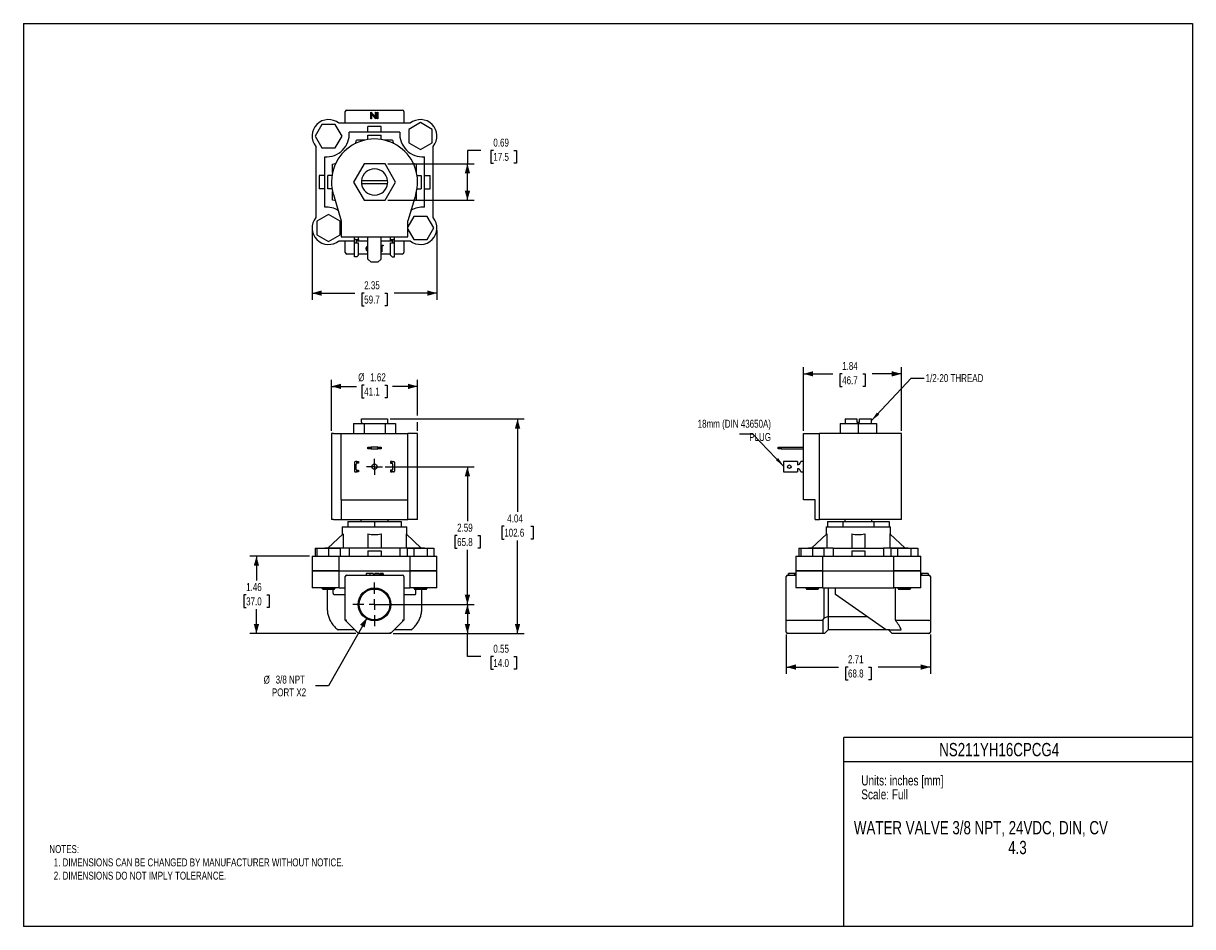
# Model space of a CAD drawing. Header units: inches. Extents: x 0 to 22, y 0 to 17.
import ezdxf
from ezdxf.enums import TextEntityAlignment as Align

# ---------------------------------------------------------------- set-up
doc = ezdxf.new("R2010")
doc.units = ezdxf.units.IN
doc.header["$MEASUREMENT"] = 0
doc.linetypes.add('SLD-Center', pattern=[0.75, 0.6, -0.05, 0.05, -0.05])
doc.linetypes.add('SLD-Solid', pattern=[0])
doc.layers.add('CENTER', color=40, linetype='SLD-Center')
doc.layers.add('SLD-DEFPOINTS', color=7, linetype='Continuous')
doc.layers.add('DIMENSIONS', color=140, linetype='SLD-Solid', lineweight=25)
doc.layers.add('TEXT', color=140, linetype='SLD-Solid', lineweight=25)
doc.styles.add('SLDTEXTSTYLE0', font='TXT', dxfattribs={"width": 0.75})
doc.dimstyles.new('SLDDIMSTYLE0', dxfattribs={"dimtxt": 0.15, "dimasz": 0.18, "dimexe": 0, "dimexo": 0.0625, "dimgap": 0.0375, "dimtad": 0, "dimtih": 1, "dimtoh": 1, "dimrnd": 1e-09, "dimzin": 12, "dimdsep": 46, "dimtxsty": 'SLDTEXTSTYLE0', "dimsah": 1, "dimcen": 0.09, "dimadec": 0, "dimazin": 3, "dimtfac": 1, "dimtofl": 0, "dimtmove": 0, "dimatfit": 3, "dimfxl": 0, "dimfrac": 2, "dimtolj": 1, "dimtzin": 12, "dimarcsym": 0})
doc.dimstyles.new('SLDDIMSTYLE1', dxfattribs={"dimtxt": 0.15, "dimasz": 0.18, "dimexe": 0, "dimexo": 0.0625, "dimgap": 0.0375, "dimtad": 0, "dimtih": 1, "dimtoh": 1, "dimrnd": 1e-09, "dimdsep": 46, "dimtxsty": 'SLDTEXTSTYLE0', "dimsah": 1, "dimcen": 0.09, "dimadec": 0, "dimazin": 2, "dimtfac": 1, "dimtofl": 0, "dimtmove": 0, "dimatfit": 3, "dimfxl": 0, "dimfrac": 2, "dimtolj": 1, "dimtzin": 12, "dimarcsym": 0})
doc.dimstyles.new('SLDDIMSTYLE2', dxfattribs={"dimtxt": 0.15, "dimasz": 0.18, "dimexe": 0, "dimexo": 0.0625, "dimgap": 0.0375, "dimtad": 0, "dimtih": 1, "dimtoh": 1, "dimrnd": 1e-09, "dimzin": 12, "dimdsep": 46, "dimtxsty": 'SLDTEXTSTYLE0', "dimsah": 1, "dimcen": 0, "dimadec": 0, "dimazin": 3, "dimtfac": 1, "dimtofl": 0, "dimtmove": 0, "dimatfit": 3, "dimfxl": 0, "dimfrac": 2, "dimtolj": 1, "dimtzin": 12, "dimarcsym": 0})
doc.dimstyles.new('SLDDIMSTYLE3', dxfattribs={"dimtxt": 0.18, "dimasz": 0.18, "dimexe": 0, "dimexo": 0.0625, "dimgap": 0, "dimtad": 0, "dimtih": 1, "dimtoh": 1, "dimdec": 0, "dimrnd": 1e-09, "dimzin": 0, "dimdsep": 46, "dimtxsty": 'Standard', "dimsah": 1, "dimcen": 0.09, "dimadec": 0, "dimazin": 0, "dimtfac": 0.18, "dimtdec": 0, "dimtofl": 0, "dimtmove": 0, "dimatfit": 3, "dimfxl": 0, "dimfrac": 2, "dimtolj": 1, "dimtzin": 0, "dimarcsym": 0})

# ---------------------------------------------------------------- blocks, each defined once
blk = doc.blocks.new('SW_NOTE_0')
at = {"layer": 'TEXT', "color": 0, "insert": (0, 0.242), "char_height": 0.1875, "attachment_point": 1, "style": 'SLDTEXTSTYLE0'}
blk.add_mtext('Scale: Full', dxfattribs=at)
blk = doc.blocks.new('SW_NOTE_0_1')
at = {"layer": 'TEXT', "color": 0, "insert": (0, 0.242), "char_height": 0.1875, "attachment_point": 1, "style": 'SLDTEXTSTYLE0'}
blk.add_mtext('Units: inches [mm]', dxfattribs=at)
blk = doc.blocks.new('Block1')
at = {"color": 140, "linetype": 'SLD-Solid', "lineweight": 18}
blk.add_line((22, 0), (22, 3.56), dxfattribs=at)
at = {"layer": 'TEXT'}
for p, q in [((22, 3.56), (15.44, 3.56)), ((15.44, 0), (15.44, 3.56)), ((15.44, 3.11), (22, 3.11)), ((22, 0), (15.44, 0))]:
    blk.add_line(p, q, dxfattribs=at)
for name, p in [('SW_NOTE_0_1', (15.766, 2.603)), ('SW_NOTE_0', (15.766, 2.341))]:
    blk.add_blockref(name, p, dxfattribs=at)
at = {"layer": 'TEXT', "color": 140, "style": 'SLDTEXTSTYLE0', "width": 0.75}
for tag, p in [('AUTOATTR1', (18.693, 3.451)), ('AUTOATTR0_0', (18.737, 1.981)), ('AUTOATTR0_1', (18.752, 1.609))]:
    blk.add_attdef(tag, text='', height=0.25, dxfattribs=at).set_placement(p, align=Align.TOP_CENTER)
blk = doc.blocks.new('_D')
at = {"layer": 'DIMENSIONS'}
for p, q in [((6.904, 9.555), (9.423, 9.555)), ((9.298, 9.555), (9.298, 7.805)), ((9.048, 7.534), (9.003, 7.534)), ((9.003, 7.534), (9.003, 7.295)), ((9.547, 7.534), (9.593, 7.534)), ((9.593, 7.534), (9.593, 7.295)), ((9.003, 7.295), (9.048, 7.295)), ((9.298, 5.515), (9.298, 7.265)), ((9.593, 7.295), (9.547, 7.295)), ((6.958, 5.515), (9.423, 5.515))]:
    blk.add_line(p, q, dxfattribs=at)
for points in [[(9.298, 9.555), (9.248, 9.375), (9.348, 9.375)], [(9.298, 5.515), (9.348, 5.695), (9.248, 5.695)]]:
    blk.add_solid(points, dxfattribs=at)
at = {"layer": 'DIMENSIONS', "char_height": 0.15, "attachment_point": 1, "style": 'SLDTEXTSTYLE0'}
for s, insert in [('4.04', (9.104, 7.757)), ('102.6', (9.048, 7.489))]:
    blk.add_mtext(s, dxfattribs=dict(at, insert=insert))
blk = doc.blocks.new('_D_1')
at = {"layer": 'DIMENSIONS'}
for p, q in [((6.807, 8.656), (8.48, 8.656)), ((8.355, 8.656), (8.355, 7.63)), ((8.161, 7.359), (8.115, 7.359)), ((8.115, 7.359), (8.115, 7.121)), ((8.549, 7.359), (8.594, 7.359)), ((8.594, 7.359), (8.594, 7.121)), ((8.115, 7.121), (8.161, 7.121)), ((8.355, 6.065), (8.355, 7.091)), ((8.594, 7.121), (8.549, 7.121)), ((6.657, 6.065), (8.48, 6.065))]:
    blk.add_line(p, q, dxfattribs=at)
for points in [[(8.355, 8.656), (8.305, 8.476), (8.405, 8.476)], [(8.355, 6.065), (8.405, 6.245), (8.305, 6.245)]]:
    blk.add_solid(points, dxfattribs=at)
at = {"layer": 'DIMENSIONS', "char_height": 0.15, "attachment_point": 1, "style": 'SLDTEXTSTYLE0'}
for s, insert in [('2.59', (8.161, 7.583)), ('65.8', (8.161, 7.314))]:
    blk.add_mtext(s, dxfattribs=dict(at, insert=insert))
blk = doc.blocks.new('_D_2')
at = {"layer": 'DIMENSIONS'}
for p, q in [((7.066, 6.065), (8.48, 6.065)), ((8.355, 6.065), (8.355, 5.515)), ((6.958, 5.515), (8.48, 5.515)), ((8.355, 5.082), (8.355, 5.515)), ((8.605, 5.082), (8.355, 5.082)), ((8.843, 5.081), (8.797, 5.081)), ((8.797, 5.081), (8.797, 4.843)), ((9.231, 5.081), (9.276, 5.081)), ((9.276, 5.081), (9.276, 4.843)), ((8.797, 4.843), (8.843, 4.843)), ((9.276, 4.843), (9.231, 4.843))]:
    blk.add_line(p, q, dxfattribs=at)
for points in [[(8.355, 6.065), (8.305, 5.885), (8.405, 5.885)], [(8.355, 5.515), (8.405, 5.695), (8.305, 5.695)]]:
    blk.add_solid(points, dxfattribs=at)
at = {"layer": 'DIMENSIONS', "char_height": 0.15, "attachment_point": 1, "style": 'SLDTEXTSTYLE0'}
for s, insert in [('0.55', (8.843, 5.305)), ('14.0', (8.843, 5.036))]:
    blk.add_mtext(s, dxfattribs=dict(at, insert=insert))
blk = doc.blocks.new('_D_3')
at = {"layer": 'DIMENSIONS'}
for p, q in [((5.797, 9.333), (5.797, 10.293)), ((5.797, 10.168), (6.27, 10.168)), ((6.413, 10.19), (6.368, 10.19)), ((6.368, 10.19), (6.368, 9.952)), ((6.801, 10.19), (6.847, 10.19)), ((6.847, 10.19), (6.847, 9.952)), ((7.417, 10.168), (6.945, 10.168)), ((7.417, 9.617), (7.417, 10.293)), ((6.368, 9.952), (6.413, 9.952)), ((6.847, 9.952), (6.801, 9.952)), ((7.417, 9.333), (7.417, 9.492))]:
    blk.add_line(p, q, dxfattribs=at)
for points in [[(5.797, 10.168), (5.977, 10.118), (5.977, 10.218)], [(7.417, 10.168), (7.237, 10.218), (7.237, 10.118)]]:
    blk.add_solid(points, dxfattribs=at)
at = {"layer": 'DIMENSIONS', "char_height": 0.15, "attachment_point": 1, "style": 'SLDTEXTSTYLE0'}
for s, insert in [('%%c', (6.3, 10.414)), ('1.62', (6.526, 10.414)), ('41.1', (6.413, 10.145))]:
    blk.add_mtext(s, dxfattribs=dict(at, insert=insert))
blk = doc.blocks.new('_D_4')
at = {"layer": 'DIMENSIONS'}
for p, q in [((6.466, 5.813), (5.744, 4.53)), ((5.744, 4.53), (5.494, 4.53))]:
    blk.add_line(p, q, dxfattribs=at)
blk.add_solid([(6.466, 5.813), (6.334, 5.68), (6.421, 5.631)], dxfattribs=at)
at = {"layer": 'DIMENSIONS', "char_height": 0.15, "attachment_point": 1, "style": 'SLDTEXTSTYLE0'}
for s, insert in [('%%c', (4.521, 4.722)), ('3/8 NPT', (4.747, 4.725)), ('PORT X2', (4.676, 4.484))]:
    blk.add_mtext(s, dxfattribs=dict(at, insert=insert))
blk = doc.blocks.new('_D_5')
at = {"layer": 'DIMENSIONS'}
for p, q in [((5.382, 6.972), (4.26, 6.972)), ((4.385, 6.972), (4.385, 6.513)), ((4.191, 6.242), (4.146, 6.242)), ((4.146, 6.242), (4.146, 6.004)), ((4.579, 6.242), (4.625, 6.242)), ((4.625, 6.242), (4.625, 6.004)), ((4.146, 6.004), (4.191, 6.004)), ((4.385, 5.515), (4.385, 5.974)), ((4.625, 6.004), (4.579, 6.004)), ((6.256, 5.515), (4.26, 5.515))]:
    blk.add_line(p, q, dxfattribs=at)
for points in [[(4.385, 6.972), (4.335, 6.792), (4.435, 6.792)], [(4.385, 5.515), (4.435, 5.695), (4.335, 5.695)]]:
    blk.add_solid(points, dxfattribs=at)
at = {"layer": 'DIMENSIONS', "char_height": 0.15, "attachment_point": 1, "style": 'SLDTEXTSTYLE0'}
for s, insert in [('1.46', (4.191, 6.466)), ('37.0', (4.191, 6.197))]:
    blk.add_mtext(s, dxfattribs=dict(at, insert=insert))
blk = doc.blocks.new('SW_CENTERMARKSYMBOL_0')
at = {"layer": 'CENTER', "color": 0}
for p, q in [((0, 0.2), (0, 0.409)), ((-0.2, 0), (-0.409, 0)), ((0, 0), (-0.1, 0)), ((0, 0), (0, 0.1)), ((0, 0), (0, -0.1)), ((0, 0), (0.1, 0)), ((0.2, 0), (0.409, 0)), ((0, -0.2), (0, -0.409))]:
    blk.add_line(p, q, dxfattribs=at)
blk = doc.blocks.new('SW_CENTERMARKSYMBOL_1')
at = {"layer": 'CENTER', "color": 0}
for p, q in [((-0.1, 0), (-0.15, 0)), ((0, 0), (-0.1, 0)), ((0, 0.1), (0, 0.15)), ((0, 0), (0, 0.1)), ((0, 0), (0, -0.1)), ((0, 0), (0.1, 0)), ((0.1, 0), (0.15, 0)), ((0, -0.1), (0, -0.15))]:
    blk.add_line(p, q, dxfattribs=at)
blk = doc.blocks.new('_D_6')
at = {"layer": 'DIMENSIONS'}
for p, q in [((14.355, 5.495), (14.355, 4.76)), ((17.065, 5.495), (17.065, 4.76)), ((14.355, 4.885), (15.339, 4.885)), ((15.516, 4.884), (15.47, 4.884)), ((15.47, 4.884), (15.47, 4.646)), ((15.904, 4.884), (15.95, 4.884)), ((15.95, 4.884), (15.95, 4.646)), ((17.065, 4.885), (16.081, 4.885)), ((15.47, 4.646), (15.516, 4.646)), ((15.95, 4.646), (15.904, 4.646))]:
    blk.add_line(p, q, dxfattribs=at)
for points in [[(14.355, 4.885), (14.535, 4.835), (14.535, 4.935)], [(17.065, 4.885), (16.885, 4.935), (16.885, 4.835)]]:
    blk.add_solid(points, dxfattribs=at)
at = {"layer": 'DIMENSIONS', "char_height": 0.15, "attachment_point": 1, "style": 'SLDTEXTSTYLE0'}
for s, insert in [('2.71', (15.516, 5.108)), ('68.8', (15.516, 4.839))]:
    blk.add_mtext(s, dxfattribs=dict(at, insert=insert))
blk = doc.blocks.new('_D_7')
at = {"layer": 'DIMENSIONS'}
for p, q in [((14.68, 9.333), (14.68, 10.529)), ((14.68, 10.404), (15.229, 10.404)), ((15.406, 10.403), (15.36, 10.403)), ((15.36, 10.403), (15.36, 10.165)), ((15.794, 10.403), (15.84, 10.403)), ((15.84, 10.403), (15.84, 10.165)), ((16.52, 10.404), (15.971, 10.404)), ((16.52, 9.333), (16.52, 10.529)), ((15.36, 10.165), (15.406, 10.165)), ((15.84, 10.165), (15.794, 10.165))]:
    blk.add_line(p, q, dxfattribs=at)
for points in [[(14.68, 10.404), (14.86, 10.354), (14.86, 10.454)], [(16.52, 10.404), (16.34, 10.454), (16.34, 10.354)]]:
    blk.add_solid(points, dxfattribs=at)
at = {"layer": 'DIMENSIONS', "char_height": 0.15, "attachment_point": 1, "style": 'SLDTEXTSTYLE0'}
for s, insert in [('1.84', (15.406, 10.627)), ('46.7', (15.406, 10.358))]:
    blk.add_mtext(s, dxfattribs=dict(at, insert=insert))
blk = doc.blocks.new('_D_8')
at = {"layer": 'DIMENSIONS'}
for p, q in [((5.432, 13.099), (5.432, 11.798)), ((7.782, 13.099), (7.782, 11.798)), ((5.432, 11.923), (6.236, 11.923)), ((6.413, 11.922), (6.368, 11.922)), ((6.368, 11.922), (6.368, 11.684)), ((6.801, 11.922), (6.847, 11.922)), ((6.847, 11.922), (6.847, 11.684)), ((7.782, 11.923), (6.978, 11.923)), ((6.368, 11.684), (6.413, 11.684)), ((6.847, 11.684), (6.801, 11.684))]:
    blk.add_line(p, q, dxfattribs=at)
for points in [[(5.432, 11.923), (5.612, 11.873), (5.612, 11.973)], [(7.782, 11.923), (7.602, 11.973), (7.602, 11.873)]]:
    blk.add_solid(points, dxfattribs=at)
at = {"layer": 'DIMENSIONS', "char_height": 0.15, "attachment_point": 1, "style": 'SLDTEXTSTYLE0'}
for s, insert in [('2.35', (6.413, 12.146)), ('59.7', (6.413, 11.877))]:
    blk.add_mtext(s, dxfattribs=dict(at, insert=insert))
blk = doc.blocks.new('_D_9')
at = {"layer": 'DIMENSIONS'}
for p, q in [((8.605, 14.609), (8.355, 14.609)), ((8.355, 14.609), (8.355, 14.358)), ((8.843, 14.607), (8.797, 14.607)), ((8.797, 14.607), (8.797, 14.369)), ((9.231, 14.607), (9.276, 14.607)), ((9.276, 14.607), (9.276, 14.369)), ((6.856, 14.358), (8.48, 14.358)), ((8.355, 13.67), (8.355, 14.358)), ((8.797, 14.369), (8.843, 14.369)), ((9.276, 14.369), (9.231, 14.369)), ((6.856, 13.67), (8.48, 13.67))]:
    blk.add_line(p, q, dxfattribs=at)
for points in [[(8.355, 14.358), (8.305, 14.178), (8.405, 14.178)], [(8.355, 13.67), (8.405, 13.85), (8.305, 13.85)]]:
    blk.add_solid(points, dxfattribs=at)
at = {"layer": 'DIMENSIONS', "char_height": 0.15, "attachment_point": 1, "style": 'SLDTEXTSTYLE0'}
for s, insert in [('0.69', (8.843, 14.831)), ('17.5', (8.843, 14.563))]:
    blk.add_mtext(s, dxfattribs=dict(at, insert=insert))

msp = doc.modelspace()

# ---------------------------------------------------------------- linework, layer by layer
at = {"color": 7, "linetype": 'SLD-Solid'}
for p, q in [((0, 17), (0, 0)), ((0, 17), (22, 17)), ((22, 17), (22, 0)), ((22, 0), (0, 0))]:
    msp.add_line(p, q, dxfattribs=at)
for p, q in [((6.056, 15.119), (6.056, 15.339)), ((6.086, 15.369), (7.128, 15.369)), ((6.538, 15.204), (6.538, 15.329)), ((6.538, 15.329), (6.54, 15.329)), ((6.549, 15.204), (6.538, 15.204)), ((6.54, 15.329), (6.623, 15.231)), ((6.631, 15.204), (6.549, 15.302)), ((6.549, 15.302), (6.549, 15.204)), ((6.623, 15.231), (6.623, 15.329)), ((6.623, 15.329), (6.634, 15.329)), ((6.634, 15.204), (6.631, 15.204)), ((6.634, 15.329), (6.634, 15.204)), ((6.661, 15.329), (6.672, 15.329)), ((6.661, 15.204), (6.661, 15.329)), ((6.672, 15.204), (6.661, 15.204)), ((6.672, 15.329), (6.672, 15.204)), ((7.158, 15.339), (7.158, 15.119)), ((5.616, 15.098), (5.49, 14.879)), ((5.869, 15.098), (5.616, 15.098)), ((5.995, 14.879), (5.869, 15.098)), ((7.276, 15.119), (5.939, 15.119)), ((6.732, 15.058), (6.482, 15.058)), ((6.482, 14.951), (6.482, 15.058)), ((6.732, 14.951), (6.732, 15.058)), ((7.472, 15.132), (7.254, 15.005)), ((7.254, 15.005), (7.254, 14.753)), ((7.691, 15.005), (7.472, 15.132)), ((7.691, 14.753), (7.691, 15.005)), ((5.49, 14.879), (5.616, 14.66)), ((5.869, 14.66), (5.995, 14.879)), ((7.082, 14.951), (6.132, 14.951)), ((6.431, 14.804), (6.269, 14.804)), ((6.482, 14.894), (6.732, 14.894)), ((6.482, 14.814), (6.482, 14.894)), ((6.732, 14.814), (6.732, 14.894)), ((6.946, 14.804), (6.784, 14.804)), ((7.254, 14.753), (7.472, 14.626)), ((7.472, 14.626), (7.691, 14.753)), ((5.502, 14.683), (5.502, 13.345)), ((5.616, 14.66), (5.869, 14.66)), ((7.712, 13.345), (7.712, 14.683)), ((5.67, 13.539), (5.67, 14.489)), ((5.817, 14.191), (5.817, 14.353)), ((6.409, 14.358), (6.21, 14.014)), ((6.806, 14.358), (6.409, 14.358)), ((7.004, 14.014), (6.806, 14.358)), ((7.398, 14.191), (7.398, 14.353)), ((7.545, 13.539), (7.545, 14.489)), ((5.563, 14.139), (5.563, 13.889)), ((5.67, 14.139), (5.563, 14.139)), ((5.807, 14.139), (5.727, 14.139)), ((5.727, 13.889), (5.727, 14.139)), ((7.408, 14.139), (7.487, 14.139)), ((7.487, 14.139), (7.487, 13.889)), ((7.545, 14.139), (7.651, 14.139)), ((7.651, 13.889), (7.651, 14.139)), ((5.67, 13.889), (5.563, 13.889)), ((5.807, 13.889), (5.727, 13.889)), ((6.21, 14.014), (6.409, 13.67)), ((6.854, 14.039), (6.361, 14.039)), ((6.361, 13.989), (6.854, 13.989)), ((6.806, 13.67), (7.004, 14.014)), ((7.408, 13.889), (7.487, 13.889)), ((7.545, 13.889), (7.651, 13.889)), ((5.817, 13.675), (5.817, 13.837)), ((5.832, 13.779), (5.982, 13.284)), ((6.409, 13.67), (6.806, 13.67)), ((7.382, 13.779), (7.232, 13.284)), ((7.398, 13.675), (7.398, 13.837)), ((5.742, 13.402), (5.524, 13.275)), ((5.524, 13.275), (5.524, 13.023)), ((5.961, 13.275), (5.742, 13.402)), ((5.961, 13.023), (5.961, 13.275)), ((5.982, 13.284), (5.982, 12.984)), ((7.346, 13.368), (7.232, 13.171)), ((7.232, 12.984), (7.232, 13.284)), ((7.599, 13.368), (7.346, 13.368)), ((7.725, 13.149), (7.599, 13.368)), ((5.524, 13.023), (5.742, 12.896)), ((5.742, 12.896), (5.961, 13.023)), ((5.982, 12.984), (7.232, 12.984)), ((6.232, 12.928), (6.232, 12.984)), ((6.307, 12.93), (6.307, 12.984)), ((6.482, 12.564), (6.482, 12.984)), ((6.732, 12.564), (6.732, 12.984)), ((6.907, 12.93), (6.907, 12.984)), ((6.982, 12.928), (6.982, 12.984)), ((7.232, 13.127), (7.346, 12.93)), ((7.599, 12.93), (7.725, 13.149)), ((5.939, 12.909), (6.232, 12.909)), ((6.056, 12.689), (6.056, 12.909)), ((6.232, 12.87), (6.232, 12.928)), ((6.232, 12.609), (6.232, 12.87)), ((6.232, 12.87), (6.247, 12.87)), ((6.247, 12.93), (6.307, 12.93)), ((6.247, 12.87), (6.307, 12.87)), ((6.264, 12.909), (6.482, 12.909)), ((6.264, 12.907), (6.264, 12.87)), ((6.307, 12.921), (6.279, 12.921)), ((6.307, 12.93), (6.307, 12.921)), ((6.307, 12.639), (6.307, 12.87)), ((6.732, 12.909), (6.95, 12.909)), ((6.732, 12.824), (6.771, 12.824)), ((6.744, 12.811), (6.744, 12.699)), ((6.771, 12.811), (6.744, 12.811)), ((6.771, 12.824), (6.771, 12.811)), ((6.907, 12.93), (6.967, 12.93)), ((6.907, 12.921), (6.907, 12.93)), ((6.935, 12.921), (6.907, 12.921)), ((6.907, 12.87), (6.967, 12.87)), ((6.907, 12.639), (6.907, 12.87)), ((6.95, 12.87), (6.95, 12.907)), ((6.967, 12.87), (6.982, 12.87)), ((6.982, 12.87), (6.982, 12.928)), ((6.982, 12.909), (7.276, 12.909)), ((6.982, 12.609), (6.982, 12.87)), ((7.158, 12.909), (7.158, 12.689)), ((7.346, 12.93), (7.599, 12.93)), ((6.232, 12.659), (6.086, 12.659)), ((6.247, 12.609), (6.232, 12.609)), ((6.277, 12.609), (6.247, 12.609)), ((6.277, 12.609), (6.307, 12.639)), ((6.482, 12.659), (6.307, 12.659)), ((6.482, 12.564), (6.542, 12.504)), ((6.672, 12.504), (6.732, 12.564)), ((6.744, 12.699), (6.732, 12.699)), ((6.907, 12.659), (6.732, 12.659)), ((6.937, 12.609), (6.907, 12.639)), ((6.937, 12.609), (6.967, 12.609)), ((6.967, 12.609), (6.982, 12.609)), ((7.128, 12.659), (6.982, 12.659)), ((6.672, 12.504), (6.542, 12.504)), ((6.21, 9.469), (6.21, 9.283)), ((6.21, 9.469), (6.409, 9.469)), ((6.359, 9.495), (6.359, 9.469)), ((6.359, 9.495), (6.361, 9.495)), ((6.361, 9.495), (6.361, 9.555)), ((6.361, 9.555), (6.854, 9.555)), ((6.409, 9.469), (6.409, 9.283)), ((6.409, 9.469), (6.806, 9.469)), ((6.806, 9.469), (6.806, 9.283)), ((6.806, 9.469), (7.004, 9.469)), ((6.854, 9.555), (6.854, 9.495)), ((6.854, 9.495), (6.855, 9.495)), ((6.855, 9.469), (6.855, 9.495)), ((7.004, 9.469), (7.004, 9.283)), ((15.366, 9.469), (15.366, 9.283)), ((15.366, 9.469), (15.71, 9.469)), ((15.462, 9.555), (15.462, 9.469)), ((15.462, 9.555), (15.685, 9.555)), ((15.685, 9.555), (15.685, 9.495)), ((15.685, 9.495), (15.735, 9.495)), ((15.71, 9.469), (15.71, 9.283)), ((15.71, 9.469), (16.054, 9.469)), ((15.735, 9.495), (15.735, 9.555)), ((15.735, 9.555), (15.958, 9.555)), ((15.958, 9.469), (15.958, 9.555)), ((16.054, 9.469), (16.054, 9.283)), ((5.797, 9.283), (5.797, 7.663)), ((5.832, 9.283), (5.797, 9.283)), ((5.832, 9.283), (5.982, 9.283)), ((5.982, 9.283), (7.232, 9.283)), ((5.982, 8.033), (5.982, 9.283)), ((7.232, 8.033), (7.232, 9.283)), ((7.382, 9.283), (7.232, 9.283)), ((7.417, 9.283), (7.382, 9.283)), ((7.417, 7.663), (7.417, 9.283)), ((14.68, 8.033), (14.68, 9.283)), ((14.68, 9.283), (14.98, 9.283)), ((14.98, 7.663), (14.98, 9.283)), ((15.475, 9.283), (14.98, 9.283)), ((16.52, 9.283), (15.475, 9.283)), ((16.52, 7.663), (16.52, 9.283)), ((6.482, 8.99), (6.482, 9.022)), ((6.482, 9.022), (6.542, 9.022)), ((6.542, 9.022), (6.542, 8.99)), ((6.672, 9.022), (6.542, 9.022)), ((6.672, 8.99), (6.672, 9.022)), ((6.672, 9.022), (6.732, 9.022)), ((6.732, 9.022), (6.732, 8.99)), ((14.2, 8.99), (14.2, 9.022)), ((14.2, 9.022), (14.26, 9.022)), ((14.26, 9.022), (14.26, 8.99)), ((14.26, 9.022), (14.68, 9.022)), ((6.542, 8.99), (6.482, 8.99)), ((6.542, 8.99), (6.672, 8.99)), ((6.732, 8.99), (6.672, 8.99)), ((14.26, 8.99), (14.2, 8.99)), ((14.26, 8.99), (14.68, 8.99)), ((6.232, 8.739), (6.232, 8.572)), ((6.277, 8.754), (6.247, 8.754)), ((6.264, 8.604), (6.264, 8.707)), ((6.277, 8.722), (6.277, 8.754)), ((6.277, 8.754), (6.307, 8.754)), ((6.277, 8.557), (6.277, 8.589)), ((6.307, 8.722), (6.279, 8.722)), ((6.279, 8.589), (6.307, 8.589)), ((6.307, 8.754), (6.307, 8.722)), ((6.307, 8.589), (6.307, 8.557)), ((6.907, 8.754), (6.907, 8.722)), ((6.937, 8.754), (6.907, 8.754)), ((6.907, 8.722), (6.935, 8.722)), ((6.907, 8.589), (6.907, 8.557)), ((6.935, 8.589), (6.907, 8.589)), ((6.937, 8.722), (6.937, 8.754)), ((6.937, 8.754), (6.967, 8.754)), ((6.937, 8.557), (6.937, 8.589)), ((6.95, 8.604), (6.95, 8.707)), ((6.982, 8.739), (6.982, 8.572)), ((14.305, 8.754), (14.305, 8.739)), ((14.566, 8.754), (14.305, 8.754)), ((14.305, 8.739), (14.305, 8.572)), ((14.566, 8.754), (14.566, 8.739)), ((14.566, 8.739), (14.566, 8.694)), ((14.566, 8.617), (14.566, 8.572)), ((14.68, 8.754), (14.626, 8.754)), ((6.247, 8.557), (6.277, 8.557)), ((6.307, 8.557), (6.277, 8.557)), ((6.907, 8.557), (6.937, 8.557)), ((6.967, 8.557), (6.937, 8.557)), ((14.305, 8.572), (14.305, 8.557)), ((14.305, 8.557), (14.566, 8.557)), ((14.566, 8.572), (14.566, 8.557)), ((14.626, 8.557), (14.68, 8.557)), ((5.982, 8.033), (7.232, 8.033)), ((5.982, 8.033), (5.982, 7.663)), ((7.232, 7.663), (7.232, 8.033)), ((14.9, 8.033), (14.68, 8.033)), ((14.9, 7.663), (14.9, 8.033)), ((5.832, 7.663), (5.797, 7.663)), ((5.832, 7.663), (5.982, 7.663)), ((5.982, 7.663), (7.232, 7.663)), ((6.001, 7.523), (6.001, 7.38)), ((6.001, 7.523), (7.214, 7.523)), ((6.107, 7.623), (6.107, 7.523)), ((6.107, 7.623), (6.607, 7.623)), ((6.351, 7.663), (6.351, 7.623)), ((6.607, 7.623), (6.607, 7.523)), ((6.607, 7.623), (7.107, 7.623)), ((6.863, 7.623), (6.863, 7.663)), ((7.107, 7.623), (7.107, 7.523)), ((7.214, 7.38), (7.214, 7.523)), ((7.382, 7.663), (7.232, 7.663)), ((7.417, 7.663), (7.382, 7.663)), ((14.9, 7.663), (14.98, 7.663)), ((15.475, 7.663), (14.98, 7.663)), ((15.104, 7.523), (15.104, 7.38)), ((15.104, 7.523), (16.317, 7.523)), ((15.133, 7.623), (15.133, 7.523)), ((15.133, 7.623), (15.421, 7.623)), ((15.421, 7.623), (15.421, 7.523)), ((15.421, 7.623), (15.999, 7.623)), ((15.454, 7.663), (15.454, 7.623)), ((16.52, 7.663), (15.475, 7.663)), ((15.966, 7.623), (15.966, 7.663)), ((15.999, 7.623), (15.999, 7.523)), ((15.999, 7.623), (16.288, 7.623)), ((16.288, 7.623), (16.288, 7.523)), ((16.317, 7.38), (16.317, 7.523)), ((6.014, 7.392), (5.727, 7.125)), ((6.014, 7.392), (6.014, 7.125)), ((6.482, 7.392), (6.482, 7.125)), ((6.732, 7.392), (6.732, 7.125)), ((7.201, 7.392), (7.201, 7.125)), ((7.201, 7.392), (7.487, 7.125)), ((15.117, 7.392), (14.83, 7.125)), ((15.117, 7.392), (15.117, 7.125)), ((15.585, 7.392), (15.585, 7.125)), ((15.835, 7.392), (15.835, 7.125)), ((16.304, 7.392), (16.304, 7.125)), ((16.304, 7.392), (16.59, 7.125)), ((5.49, 7.122), (5.49, 6.972)), ((5.49, 7.122), (5.524, 7.122)), ((5.524, 7.122), (5.524, 6.972)), ((5.524, 7.122), (5.742, 7.122)), ((5.67, 7.125), (5.67, 7.122)), ((6.132, 7.125), (5.67, 7.125)), ((5.742, 7.122), (5.742, 6.972)), ((5.742, 7.122), (5.961, 7.122)), ((5.961, 7.122), (5.961, 6.972)), ((6.132, 7.125), (6.132, 6.972)), ((7.082, 7.125), (6.132, 7.125)), ((6.482, 7.071), (6.482, 6.972)), ((6.482, 7.071), (6.732, 7.071)), ((6.732, 7.071), (6.732, 6.972)), ((7.082, 7.125), (7.082, 6.972)), ((7.545, 7.125), (7.082, 7.125)), ((7.22, 7.122), (7.22, 6.972)), ((7.22, 7.122), (7.346, 7.122)), ((7.346, 7.122), (7.346, 6.972)), ((7.346, 7.122), (7.599, 7.122)), ((7.545, 7.125), (7.545, 7.122)), ((7.599, 7.122), (7.599, 6.972)), ((7.599, 7.122), (7.725, 7.122)), ((7.725, 7.122), (7.725, 6.972)), ((14.593, 7.122), (14.593, 6.972)), ((14.593, 7.122), (14.626, 7.122)), ((14.626, 7.122), (14.626, 6.972)), ((14.626, 7.122), (14.845, 7.122)), ((14.773, 7.125), (14.773, 7.122)), ((15.235, 7.125), (14.773, 7.125)), ((14.845, 7.122), (14.845, 6.972)), ((14.845, 7.122), (15.064, 7.122)), ((15.064, 7.122), (15.064, 6.972)), ((15.235, 7.125), (15.235, 6.972)), ((15.235, 7.125), (16.185, 7.125)), ((15.585, 7.071), (15.585, 6.972)), ((15.585, 7.071), (15.835, 7.071)), ((15.835, 7.071), (15.835, 6.972)), ((16.185, 7.125), (16.185, 6.972)), ((16.648, 7.125), (16.185, 7.125)), ((16.323, 7.122), (16.323, 6.972)), ((16.323, 7.122), (16.449, 7.122)), ((16.449, 7.122), (16.449, 6.972)), ((16.449, 7.122), (16.701, 7.122)), ((16.648, 7.125), (16.648, 7.122)), ((16.701, 7.122), (16.701, 6.972)), ((16.701, 7.122), (16.828, 7.122)), ((16.828, 7.122), (16.828, 6.972)), ((5.432, 6.972), (5.432, 6.696)), ((5.432, 6.972), (5.939, 6.972)), ((5.939, 6.696), (5.939, 6.972)), ((5.939, 6.972), (7.276, 6.972)), ((7.276, 6.696), (7.276, 6.972)), ((7.276, 6.972), (7.782, 6.972)), ((7.782, 6.696), (7.782, 6.972)), ((14.535, 6.972), (14.535, 6.696)), ((14.535, 6.972), (15.041, 6.972)), ((15.041, 6.696), (15.041, 6.972)), ((15.041, 6.972), (16.379, 6.972)), ((16.379, 6.696), (16.379, 6.972)), ((16.379, 6.972), (16.885, 6.972)), ((16.885, 6.696), (16.885, 6.972)), ((5.432, 6.696), (5.432, 6.376)), ((5.432, 6.696), (5.939, 6.696)), ((5.939, 6.696), (5.432, 6.696)), ((5.939, 6.376), (5.939, 6.696)), ((5.939, 6.696), (7.276, 6.696)), ((5.939, 6.696), (7.276, 6.696)), ((6.086, 6.617), (7.128, 6.617)), ((6.45, 6.647), (6.45, 6.617)), ((6.516, 6.647), (6.516, 6.617)), ((6.582, 6.647), (6.582, 6.617)), ((6.607, 6.647), (6.607, 6.617)), ((6.61, 6.647), (6.61, 6.617)), ((6.649, 6.647), (6.649, 6.617)), ((6.687, 6.647), (6.687, 6.617)), ((6.705, 6.647), (6.705, 6.617)), ((6.732, 6.647), (6.705, 6.647)), ((6.732, 6.647), (6.732, 6.617)), ((6.744, 6.647), (6.732, 6.647)), ((6.744, 6.647), (6.744, 6.617)), ((6.771, 6.647), (6.744, 6.647)), ((6.771, 6.647), (6.771, 6.617)), ((7.276, 6.376), (7.276, 6.696)), ((7.276, 6.696), (7.782, 6.696)), ((7.782, 6.696), (7.276, 6.696)), ((7.782, 6.376), (7.782, 6.696)), ((14.385, 6.617), (14.535, 6.617)), ((14.392, 6.647), (14.392, 6.617)), ((14.393, 6.647), (14.392, 6.647)), ((14.395, 6.647), (14.395, 6.617)), ((14.507, 6.647), (14.395, 6.647)), ((14.507, 6.647), (14.507, 6.617)), ((14.52, 6.647), (14.507, 6.647)), ((14.52, 6.647), (14.52, 6.617)), ((14.523, 6.647), (14.522, 6.647)), ((14.523, 6.647), (14.523, 6.617)), ((14.535, 6.696), (14.535, 6.376)), ((14.535, 6.696), (15.041, 6.696)), ((15.041, 6.696), (14.535, 6.696)), ((15.041, 6.376), (15.041, 6.696)), ((15.041, 6.696), (16.379, 6.696)), ((15.041, 6.696), (16.379, 6.696)), ((16.379, 6.376), (16.379, 6.696)), ((16.379, 6.696), (16.885, 6.696)), ((16.885, 6.696), (16.379, 6.696)), ((16.885, 6.376), (16.885, 6.696)), ((16.885, 6.617), (17.035, 6.617)), ((16.9, 6.647), (16.9, 6.617)), ((17.025, 6.647), (16.9, 6.647)), ((17.025, 6.647), (17.025, 6.617)), ((6.056, 5.765), (6.056, 6.587)), ((7.158, 6.587), (7.158, 5.765)), ((14.355, 5.777), (14.355, 6.587)), ((17.065, 6.587), (17.065, 5.777)), ((5.939, 6.376), (5.432, 6.376)), ((5.618, 6.376), (5.618, 6.367)), ((5.618, 6.367), (5.638, 6.347)), ((5.618, 6.367), (5.866, 6.367)), ((5.846, 6.347), (5.638, 6.347)), ((5.717, 6.347), (5.717, 5.983)), ((5.828, 6.274), (5.828, 6.347)), ((5.846, 6.347), (5.866, 6.367)), ((5.853, 6.248), (6.056, 6.248)), ((5.866, 6.367), (5.866, 6.376)), ((5.939, 6.376), (6.056, 6.376)), ((7.158, 6.376), (7.276, 6.376)), ((7.158, 6.248), (7.362, 6.248)), ((7.782, 6.376), (7.276, 6.376)), ((7.348, 6.376), (7.348, 6.367)), ((7.348, 6.367), (7.368, 6.347)), ((7.348, 6.367), (7.596, 6.367)), ((7.576, 6.347), (7.368, 6.347)), ((7.387, 6.274), (7.387, 6.347)), ((7.497, 5.983), (7.497, 6.347)), ((7.576, 6.347), (7.596, 6.367)), ((7.596, 6.367), (7.596, 6.376)), ((15.041, 6.376), (14.535, 6.376)), ((14.721, 6.376), (14.721, 6.367)), ((14.721, 6.367), (14.741, 6.347)), ((14.721, 6.367), (14.969, 6.367)), ((14.949, 6.347), (14.741, 6.347)), ((14.949, 6.347), (14.969, 6.367)), ((14.969, 6.367), (14.969, 6.376)), ((15.041, 6.376), (16.379, 6.376)), ((15.069, 5.803), (15.069, 6.376)), ((15.145, 6.376), (15.145, 5.835)), ((15.28, 6.274), (15.28, 6.376)), ((16.219, 5.59), (15.28, 6.248)), ((16.885, 6.376), (16.379, 6.376)), ((16.409, 5.765), (16.409, 6.376)), ((16.451, 6.376), (16.451, 6.367)), ((16.451, 6.367), (16.471, 6.347)), ((16.451, 6.367), (16.699, 6.367)), ((16.679, 6.347), (16.471, 6.347)), ((16.679, 6.347), (16.699, 6.367)), ((16.699, 6.367), (16.699, 6.376)), ((6.056, 5.765), (6.086, 5.777)), ((6.306, 5.515), (6.056, 5.765)), ((7.158, 5.765), (6.908, 5.515)), ((7.128, 5.777), (7.158, 5.765)), ((14.355, 5.545), (14.355, 5.777)), ((14.385, 5.765), (15.045, 5.765)), ((15.045, 5.769), (15.069, 5.803)), ((15.045, 5.769), (15.045, 5.765)), ((15.045, 5.765), (15.045, 5.515)), ((15.145, 5.835), (15.069, 5.803)), ((15.145, 5.835), (15.145, 5.585)), ((15.145, 5.835), (15.87, 5.835)), ((16.409, 5.765), (17.035, 5.765)), ((17.065, 5.777), (17.065, 5.545)), ((6.236, 5.585), (5.918, 5.585)), ((6.319, 5.545), (6.306, 5.515)), ((6.908, 5.515), (6.306, 5.515)), ((6.896, 5.545), (6.908, 5.515)), ((7.297, 5.585), (6.978, 5.585)), ((15.045, 5.515), (14.385, 5.515)), ((15.075, 5.515), (15.045, 5.515)), ((15.145, 5.585), (15.075, 5.515)), ((16.237, 5.585), (15.145, 5.585)), ((16.345, 5.515), (16.275, 5.585)), ((16.299, 5.585), (16.519, 5.585)), ((17.035, 5.515), (16.345, 5.515))]:
    msp.add_line(p, q)
at = {"flags": 128}
for points in [[(6.252, 14.742), (6.257, 14.757), (6.269, 14.804)], [(6.946, 14.804), (6.958, 14.757), (6.962, 14.742)], [(5.817, 14.353), (5.864, 14.364), (5.879, 14.369)], [(7.335, 14.369), (7.351, 14.364), (7.398, 14.353)], [(5.867, 13.663), (5.864, 13.664), (5.817, 13.675)], [(7.398, 13.675), (7.351, 13.664), (7.347, 13.663)]]:
    msp.add_lwpolyline(points, dxfattribs=at)
for centre, radius in [((6.607, 8.656), 0.05), ((14.413, 8.656), 0.0335), ((6.607, 6.065), 0.309), ((6.607, 6.065), 0.289)]:
    msp.add_circle(centre, radius)
for centre, radius, start, end in [((5.742, 14.879), 0.31, 50.732, 219.268), ((6.086, 15.339), 0.03, 90, 180), ((7.128, 15.339), 0.03, 0, 90), ((7.472, 14.879), 0.31, 320.732, 129.268), ((5.701, 14.92), 0.432, 265.8185, 4.1815), ((6.607, 14.014), 0.81, 343.1245, 196.8755), ((7.513, 14.92), 0.432, 175.8185, 274.1815), ((6.607, 14.014), 0.248, 5.7856, 174.2144), ((6.607, 14.014), 0.248, 174.2144, 185.7856), ((6.607, 14.014), 0.248, 185.7856, 354.2144), ((6.607, 14.014), 0.248, 354.2144, 5.7856), ((5.701, 13.108), 0.432, 59.0827, 94.1815), ((7.513, 13.108), 0.432, 85.8185, 120.9173), ((5.742, 13.149), 0.31, 140.732, 309.268), ((7.472, 13.149), 0.31, 230.732, 39.268), ((6.086, 12.689), 0.03, 180, 270), ((7.128, 12.689), 0.03, 270, 0), ((6.247, 8.739), 0.015, 90, 180), ((6.279, 8.707), 0.015, 97.6623, 180), ((6.279, 8.604), 0.015, 180, 262.3377), ((6.279, 8.707), 0.015, 90, 97.6623), ((6.279, 8.604), 0.015, 262.3377, 270), ((6.935, 8.707), 0.015, 82.3377, 90), ((6.935, 8.604), 0.015, 270, 277.6623), ((6.935, 8.707), 0.015, 0, 82.3377), ((6.935, 8.604), 0.015, 277.6623, 0), ((6.967, 8.739), 0.015, 0, 90), ((14.566, 8.754), 0.06, 270, 345.5225), ((14.566, 8.557), 0.06, 14.4775, 90), ((6.247, 8.572), 0.015, 180, 270), ((6.967, 8.572), 0.015, 270, 0), ((6.086, 6.587), 0.03, 90, 180), ((7.128, 6.587), 0.03, 0, 90), ((14.385, 6.587), 0.03, 90, 180), ((17.035, 6.587), 0.03, 0, 90), ((15.71, 5.214), 0.89, 24.6361, 38.2505), ((14.385, 5.545), 0.03, 180, 270), ((17.035, 5.545), 0.03, 270, 0)]:
    msp.add_arc(centre, radius, start, end)
for centre, major_axis, ratio, start_param, end_param in [((6.607, 7.945), (0.606, 0), 0.932515, 4.504801, 4.919977), ((15.71, 7.945), (0.607, 0), 0.932515, 4.504801, 4.919977), ((6.607, 5.983), (0.89, 0), 0.676605, 3.141593, 3.14459), ((6.607, 5.983), (0.89, 0), 0.676605, 6.21149, 6.352698), ((14.385, 5.777), (0.03, 0), 0.414214, 3.141593, 4.712389), ((17.035, 5.777), (0.03, 0), 0.414214, 4.712389, 6.283185)]:
    msp.add_ellipse(centre, major_axis=major_axis, ratio=ratio, start_param=start_param, end_param=end_param)
for points, knots in [([(6.247, 12.93), (6.243, 12.93), (6.239, 12.93), (6.234, 12.93), (6.232, 12.929), (6.232, 12.928)], [0, 0, 0, 0, 0.5, 0.5, 1, 1, 1, 1]), ([(6.279, 12.921), (6.277, 12.921), (6.275, 12.92), (6.271, 12.919), (6.269, 12.918), (6.265, 12.914), (6.264, 12.911), (6.264, 12.907)], [0, 0, 0, 0, 0.25, 0.25, 0.5, 0.5, 1, 1, 1, 1]), ([(6.45, 12.761), (6.451, 12.77), (6.454, 12.789), (6.468, 12.809), (6.479, 12.815), (6.482, 12.817)], [0, 0, 0, 0, 0.423817, 0.847429, 1, 1, 1, 1]), ([(6.482, 12.705), (6.481, 12.705), (6.475, 12.708), (6.464, 12.72), (6.452, 12.738), (6.451, 12.753), (6.45, 12.761)], [0, 0, 0, 0, 0.042966, 0.328452, 0.664164, 1, 1, 1, 1]), ([(6.482, 12.801), (6.479, 12.8), (6.471, 12.794), (6.463, 12.779), (6.462, 12.767), (6.461, 12.761)], [0, 0, 0, 0, 0.220908, 0.610375, 1, 1, 1, 1]), ([(6.461, 12.761), (6.462, 12.753), (6.465, 12.738), (6.475, 12.724), (6.482, 12.72), (6.482, 12.72)], [0, 0, 0, 0, 0.489078, 0.978584, 1, 1, 1, 1]), ([(6.95, 12.907), (6.95, 12.911), (6.949, 12.914), (6.946, 12.918), (6.944, 12.919), (6.94, 12.92), (6.938, 12.921), (6.935, 12.921)], [0, 0, 0, 0, 0.5, 0.5, 0.75, 0.75, 1, 1, 1, 1]), ([(6.982, 12.928), (6.982, 12.929), (6.981, 12.93), (6.975, 12.93), (6.971, 12.93), (6.967, 12.93)], [0, 0, 0, 0, 0.5, 0.5, 1, 1, 1, 1]), ([(14.624, 8.739), (14.625, 8.743), (14.626, 8.747), (14.626, 8.753), (14.626, 8.754), (14.626, 8.754)], [0, 0, 0, 0, 0.5, 0.5, 1, 1, 1, 1]), ([(14.626, 8.557), (14.626, 8.557), (14.626, 8.559), (14.626, 8.564), (14.625, 8.568), (14.624, 8.572)], [0, 0, 0, 0, 0.5, 0.5, 1, 1, 1, 1]), ([(6.516, 6.647), (6.514, 6.647), (6.509, 6.647), (6.503, 6.647), (6.497, 6.647), (6.491, 6.647), (6.485, 6.647), (6.479, 6.647), (6.474, 6.647), (6.469, 6.647), (6.465, 6.647), (6.461, 6.647), (6.458, 6.647), (6.455, 6.647), (6.453, 6.647), (6.451, 6.647), (6.45, 6.647), (6.45, 6.647), (6.45, 6.647)], [0, 0, 0, 0, 0.065819, 0.129747, 0.192072, 0.253459, 0.31457, 0.37628, 0.439026, 0.503267, 0.567493, 0.629705, 0.691, 0.751452, 0.812004, 0.87315, 0.935635, 1, 1, 1, 1]), ([(6.582, 6.647), (6.582, 6.647), (6.581, 6.647), (6.581, 6.647), (6.579, 6.647), (6.577, 6.647), (6.574, 6.647), (6.571, 6.647), (6.567, 6.647), (6.563, 6.647), (6.558, 6.647), (6.553, 6.647), (6.547, 6.647), (6.541, 6.647), (6.536, 6.647), (6.529, 6.647), (6.523, 6.647), (6.518, 6.647), (6.516, 6.647)], [0, 0, 0, 0, 0.065227, 0.128569, 0.19032, 0.251378, 0.312388, 0.373789, 0.436431, 0.500567, 0.564687, 0.627136, 0.688455, 0.749246, 0.810155, 0.871671, 0.934773, 1, 1, 1, 1]), ([(6.649, 6.647), (6.647, 6.647), (6.645, 6.647), (6.642, 6.647), (6.638, 6.647), (6.635, 6.647), (6.632, 6.647), (6.629, 6.647), (6.626, 6.647), (6.623, 6.647), (6.621, 6.647), (6.619, 6.647), (6.617, 6.647), (6.615, 6.647), (6.613, 6.647), (6.612, 6.647), (6.61, 6.647), (6.61, 6.647), (6.61, 6.647)], [0, 0, 0, 0, 0.0711745, 0.1396441, 0.2063172, 0.2713732, 0.3354181, 0.3980763, 0.4606079, 0.5229695, 0.5847157, 0.6448949, 0.7042906, 0.7629982, 0.8210874, 0.8801039, 0.9393885, 1, 1, 1, 1]), ([(6.687, 6.647), (6.687, 6.647), (6.687, 6.647), (6.687, 6.647), (6.687, 6.647), (6.687, 6.647), (6.686, 6.647), (6.686, 6.647), (6.685, 6.647), (6.684, 6.647), (6.683, 6.647), (6.682, 6.647), (6.681, 6.647), (6.68, 6.647), (6.678, 6.647), (6.676, 6.647), (6.674, 6.647), (6.672, 6.647), (6.669, 6.647), (6.667, 6.647), (6.664, 6.647), (6.661, 6.647), (6.658, 6.647), (6.655, 6.647), (6.652, 6.647), (6.65, 6.647), (6.649, 6.647)], [0, 0, 0, 0, 0.054858, 0.1070588, 0.1569784, 0.2039923, 0.2484915, 0.2904833, 0.330489, 0.3678859, 0.4038581, 0.4400093, 0.476295, 0.5127923, 0.5504848, 0.5883811, 0.6276453, 0.6679795, 0.7084328, 0.7486023, 0.7890878, 0.8294612, 0.870371, 0.9122142, 0.9555466, 1, 1, 1, 1]), ([(5.828, 6.274), (5.828, 6.268), (5.83, 6.261), (5.837, 6.253), (5.84, 6.251), (5.846, 6.248), (5.849, 6.248), (5.853, 6.248)], [0, 0, 0, 0, 0.5, 0.5, 0.75, 0.75, 1, 1, 1, 1]), ([(7.362, 6.248), (7.365, 6.248), (7.369, 6.248), (7.375, 6.251), (7.378, 6.253), (7.382, 6.258), (7.384, 6.261), (7.386, 6.268), (7.387, 6.271), (7.387, 6.274)], [0, 0, 0, 0, 0.25, 0.25, 0.5, 0.5, 0.75, 0.75, 1, 1, 1, 1]), ([(15.28, 6.248), (15.28, 6.248), (15.28, 6.248), (15.28, 6.251), (15.28, 6.253), (15.28, 6.258), (15.28, 6.261), (15.28, 6.268), (15.28, 6.271), (15.28, 6.274)], [0, 0, 0, 0, 0.25, 0.25, 0.5, 0.5, 0.75, 0.75, 1, 1, 1, 1]), ([(5.717, 5.981), (5.717, 5.981), (5.717, 5.968), (5.719, 5.941), (5.724, 5.902), (5.733, 5.864), (5.745, 5.826), (5.76, 5.788), (5.778, 5.752), (5.8, 5.716), (5.824, 5.682), (5.851, 5.649), (5.881, 5.617), (5.903, 5.596), (5.915, 5.585), (5.916, 5.585)], [0, 0, 0, 0, 0.003376, 0.095702, 0.187904, 0.279886, 0.371557, 0.462813, 0.553537, 0.6436, 0.732866, 0.821204, 0.908487, 0.994607, 1, 1, 1, 1]), ([(7.298, 5.585), (7.305, 5.591), (7.323, 5.606), (7.349, 5.633), (7.378, 5.665), (7.403, 5.699), (7.426, 5.734), (7.446, 5.77), (7.463, 5.807), (7.476, 5.845), (7.486, 5.883), (7.493, 5.914), (7.494, 5.932), (7.495, 5.937)], [0, 0, 0, 0, 0.056233, 0.152425, 0.24997, 0.348755, 0.448641, 0.549473, 0.651083, 0.753301, 0.855962, 0.958915, 1, 1, 1, 1]), ([(5.918, 5.585), (5.919, 5.585), (5.921, 5.585), (5.924, 5.587), (5.926, 5.588), (5.927, 5.59)], [0, 0, 0, 0, 0.5, 0.5, 1, 1, 1, 1]), ([(7.297, 5.585), (7.295, 5.585), (7.294, 5.585), (7.291, 5.587), (7.289, 5.588), (7.287, 5.59)], [0, 0, 0, 0, 0.5, 0.5, 1, 1, 1, 1]), ([(16.237, 5.585), (16.233, 5.585), (16.23, 5.585), (16.225, 5.587), (16.222, 5.588), (16.219, 5.59)], [0, 0, 0, 0, 0.5, 0.5, 1, 1, 1, 1]), ([(16.299, 5.585), (16.291, 5.585), (16.281, 5.585), (16.265, 5.585), (16.26, 5.585), (16.251, 5.585), (16.248, 5.585), (16.242, 5.585), (16.239, 5.585), (16.237, 5.585)], [0, 0, 0, 0, 0.5, 0.5, 0.75, 0.75, 0.875, 0.875, 1, 1, 1, 1])]:
    msp.add_open_spline(points, degree=3, knots=knots)

# ---------------------------------------------------------------- block references
at = {"layer": 'CENTER'}
for name, p in [('SW_CENTERMARKSYMBOL_1', (6.607, 8.656)), ('SW_CENTERMARKSYMBOL_0', (6.607, 6.065))]:
    msp.add_blockref(name, p, dxfattribs=at)
at = {"layer": 'SLD-DEFPOINTS'}
ref = msp.add_blockref('Block1', (0, 0), dxfattribs=at)
ref.add_attrib('AUTOATTR0_0', 'WATER VALVE 3/8 NPT, 24VDC, DIN, CV ', dxfattribs={"layer": 'TEXT', "height": 0.25, "style": 'SLDTEXTSTYLE0', "width": 0.75}).set_placement((15.627, 1.662), align=Align.BOTTOM_LEFT)
ref.add_attrib('AUTOATTR0_1', '4.3', dxfattribs={"layer": 'TEXT', "height": 0.25, "style": 'SLDTEXTSTYLE0', "width": 0.75}).set_placement((18.53, 1.289), align=Align.BOTTOM_LEFT)
ref.add_attrib('AUTOATTR1', 'NS211YH16CPCG4', dxfattribs={"layer": 'TEXT', "height": 0.25, "style": 'SLDTEXTSTYLE0', "width": 0.75}).set_placement((17.232, 3.132), align=Align.BOTTOM_LEFT)

# ---------------------------------------------------------------- texts
at = {"layer": 'TEXT', "char_height": 0.15, "style": 'SLDTEXTSTYLE0'}
for s, insert, attachment_point in [('1/2-20 THREAD', (16.976, 10.399), 1), ('18mm (DIN 43650A)^JPLUG', (14.067, 9.54), 3), ('NOTES:^J  1. DIMENSIONS CAN BE CHANGED BY MANUFACTURER WITHOUT NOTICE.^J  2. DIMENSIONS DO NOT IMPLY TOLERANCE.', (0.488, 1.534), 1)]:
    msp.add_mtext(s, dxfattribs=dict(at, insert=insert, attachment_point=attachment_point))

# ---------------------------------------------------------------- dimensions: what is measured, and where the dimension line sits
at = {"layer": 'DIMENSIONS'}
for base, p1, p2, angle, dimstyle, picture, middle in [((8.355, 14.358), (6.806, 13.67), (6.806, 14.358), 90, 'SLDDIMSTYLE1', '_D_9', (8.355, 14.609)), ((9.298, 9.555), (6.908, 5.515), (6.854, 9.555), 90, 'SLDDIMSTYLE0', '_D', (9.298, 7.535)), ((8.355, 6.065), (6.757, 8.656), (6.607, 6.065), 90, 'SLDDIMSTYLE0', '_D_1', (8.355, 7.36)), ((4.385, 6.972), (6.306, 5.515), (5.432, 6.972), 90, 'SLDDIMSTYLE0', '_D_5', (4.385, 6.243)), ((8.355, 5.515), (7.016, 6.065), (6.908, 5.515), 90, 'SLDDIMSTYLE1', '_D_2', (8.355, 5.082)), ((17.065, 4.885), (14.355, 5.545), (17.065, 5.545), 0, 'SLDDIMSTYLE0', '_D_6', (15.71, 4.885))]:
    dim = msp.add_linear_dim(base=base, p1=p1, p2=p2, angle=angle, dimstyle=dimstyle, dxfattribs=at)
    dim.commit()
    dim.dimension.update_dxf_attribs({"geometry": picture, "text_midpoint": middle, "dimtype": 160})
for base, p1, p2, picture, middle in [((7.782, 11.923), (5.432, 13.149), (7.782, 13.149), '_D_8', (6.607, 11.923)), ((16.52, 10.404), (14.68, 9.283), (16.52, 9.283), '_D_7', (15.6, 10.404))]:
    dim = msp.add_linear_dim(base=base, p1=p1, p2=p2, dimstyle='SLDDIMSTYLE0', dxfattribs=at)
    dim.commit()
    dim.dimension.update_dxf_attribs({"geometry": picture, "text_midpoint": middle, "dimtype": 160})
dim = msp.add_linear_dim(base=(7.417, 10.168), p1=(5.797, 9.283), p2=(7.417, 9.283), text='%%c<>', dimstyle='SLDDIMSTYLE0', dxfattribs=at)
dim.commit()
dim.dimension.update_dxf_attribs({"geometry": '_D_3', "text_midpoint": (6.607, 10.168), "dimtype": 160})
dim = msp.add_diameter_dim_2p(p1=(6.749, 6.317), p2=(6.466, 5.813), text='%%c3/8 NPT\\PPORT X2', dimstyle='SLDDIMSTYLE2', override={"dimpost": '<>'}, dxfattribs=at)
dim.commit()
dim.dimension.update_dxf_attribs({"geometry": '_D_4', "text_midpoint": (4.992, 4.53), "dimtype": 163})

# ---------------------------------------------------------------- leaders
at = {"layer": 'TEXT'}
for points in [[(15.958, 9.523), (16.702, 10.323), (16.952, 10.323)], [(14.305, 8.669), (13.723, 9.268), (13.473, 9.268)]]:
    msp.add_leader(points, dimstyle='SLDDIMSTYLE3', dxfattribs=at)

doc.saveas('drawing.dxf')
